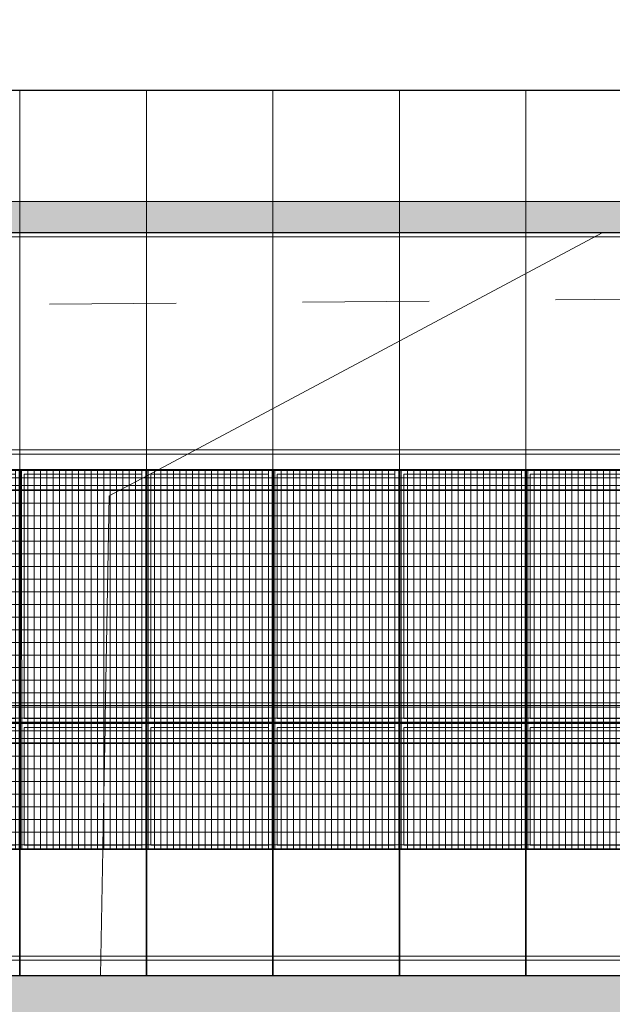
# Model space of a CAD drawing. Header units: metres. Extents: x -373759 to -373409, y 810976 to 811228.
# Tile 31 of 153: x -373649.38 to -373644.7, y 811109.66 to 811117.44. Entities that reach past the tile are written whole.
import ezdxf

# ---------------------------------------------------------------- set-up
doc = ezdxf.new("R2010")
doc.units = ezdxf.units.M
doc.header["$XCLIPFRAME"] = 2
doc.linetypes.add('TRAÇO 1mm', pattern=[2, 1, -1])
for name, color, linetype, lineweight, true_color in [('A-DETL', 7, 'Continuous', 5, 0x00a600), ('BASE ALAMEDA JULIO MULLER 1_explodidoR01_dwg', 7, 'Continuous', 5, 0x767676), ('Curva_Intermediária', 7, 'Continuous', 9, 0x656565)]:
    doc.layers.add(name, color=color, linetype=linetype, lineweight=lineweight, true_color=true_color)
for name, color, linetype, lineweight in [('A-FLOR', 7, 'Continuous', 5), ('A-FLOR-PATT', 7, 'Continuous', 5), ('A-GENM', 7, 'Continuous', 5), ('I-WALL', 7, 'Continuous', 5)]:
    doc.layers.add(name, color=color, linetype=linetype, lineweight=lineweight)
picture_1 = doc.add_image_def('image1.jpg', size_in_pixel=(999, 584))

# ---------------------------------------------------------------- blocks, each defined once
blk = doc.blocks.new('BASE ALAMEDA JULIO MULLER 1_explodidoR01_dwg-478056-PISTA INFERIOR PARTE 1')
at = {"layer": 'Curva_Intermediária', "color": 9, "lineweight": 5, "true_color": 0xc0c0c0}
for p, q in [((-18278.8, 895366.2), (-22160.9, 894523.3)), ((-22308, 894491.4), (-22594.5, 894429.2)), ((-22275.3, 894498.5), (-22308, 894491.4)), ((-22171.3, 894521.1), (-22264.2, 894500.9)), ((-22167.1, 894522), (-22171.3, 894521.1)), ((-22160.9, 894523.3), (-22166.1, 894522.2)), ((-22594.5, 894429.2), (-23104.7, 892745.9)), ((-23116.3, 892707.6), (-23125, 892678.9)), ((-23104.7, 892745.9), (-23113.4, 892717.1)), ((-23125, 892678.9), (-23394.8, 891788.7)), ((-23404.9, 891755.2), (-23694.3, 890800.4)), ((-23394.8, 891788.7), (-23404.4, 891756.8))]:
    blk.add_line(p, q, dxfattribs=at)
blk = doc.blocks.new('_EST_ PLACA PISO ESTRUTURAL BORDA - _EST_ PLACA PISO ESTRUTURAL BORDA-V31-PISTA INFERIOR PARTE 1')
at = {"layer": 'A-GENM', "color": 253, "true_color": 0xaaaaaa}
for p, q in [((-1000, 500), (-1000, -500)), ((1997.5, 500), (-997.5, 500)), ((-997.5, 500), (1997.5, 500)), ((-997.5, 500), (-997.5, -500)), ((-997.5, 500), (-997.5, -500)), ((-997.5, 500), (1997.5, 500)), ((-875.8, 500), (-997.5, 500)), ((-997.5, -500), (-997.5, 500)), ((-997.5, 500), (-997.5, -500)), ((-842.5, 500), (-875.8, 500)), ((-875.8, 500), (-875.8, -500)), ((842.5, 500), (-842.5, 500)), ((-842.5, -500), (-842.5, 500)), ((875.8, 500), (842.5, 500)), ((842.5, 500), (842.5, -500)), ((1997.5, 500), (875.8, 500)), ((875.8, 500), (875.8, -500)), ((1997.5, -500), (1997.5, 500)), ((1997.5, 500), (1997.5, -500)), ((1997.5, 500), (1997.5, -500)), ((1997.5, 500), (1997.5, -500)), ((2000, 500), (2000, -500)), ((1997.5, -500), (-997.5, -500)), ((-997.5, -500), (1997.5, -500)), ((-997.5, -500), (-875.8, -500)), ((1997.5, -500), (-997.5, -500)), ((-875.8, -500), (-842.5, -500)), ((-842.5, -500), (842.5, -500)), ((842.5, -500), (875.8, -500)), ((875.8, -500), (1997.5, -500))]:
    blk.add_line(p, q, dxfattribs=at)
blk = doc.blocks.new('_EST_ PLACA PISO ESTRUTURAL MEIO - _EST_ PLACA PISO ESTRUTURAL MEIO-V40-PISTA INFERIOR PARTE 1')
at = {"layer": 'A-GENM', "color": 253, "true_color": 0xaaaaaa}
for p, q in [((-1000, -500), (-1000, 500)), ((-997.5, 500), (997.5, 500)), ((-875.8, 500), (-997.5, 500)), ((997.5, 497.5), (-997.5, 497.5)), ((-997.5, 497.5), (997.5, 497.5)), ((-997.5, 497.5), (-997.5, -497.5)), ((-997.5, 497.5), (-997.5, -497.5)), ((-997.5, -497.5), (-997.5, 497.5)), ((-997.5, 497.5), (-997.5, -497.5)), ((-842.5, 500), (-875.8, 500)), ((-875.8, 493.2), (-875.8, 465)), ((842.5, 500), (-842.5, 500)), ((-842.5, 465), (-842.5, 492.7)), ((875.8, 500), (842.5, 500)), ((842.5, 495), (842.5, 466.9)), ((997.5, 500), (875.8, 500)), ((875.8, 495), (875.8, 466.4)), ((997.5, -497.5), (997.5, 497.5)), ((997.5, 497.5), (997.5, -497.5)), ((997.5, 497.5), (997.5, -497.5)), ((997.5, 497.5), (997.5, -497.5)), ((1000, -500), (1000, 500)), ((-875.8, 465), (-875.8, -465)), ((-842.5, -465), (-842.5, 465)), ((842.5, 465), (842.5, -465)), ((875.8, 465), (875.8, -465)), ((-875.8, -465), (-875.8, -493.2)), ((-842.5, -492.7), (-842.5, -465)), ((842.5, -466.9), (842.5, -495)), ((875.8, -466.4), (875.8, -495)), ((997.5, -497.5), (-997.5, -497.5)), ((-997.5, -497.5), (997.5, -497.5)), ((-997.5, -500), (-875.8, -500)), ((997.5, -500), (-997.5, -500)), ((-875.8, -500), (-842.5, -500)), ((-842.5, -500), (842.5, -500)), ((842.5, -500), (875.8, -500)), ((875.8, -500), (997.5, -500))]:
    blk.add_line(p, q, dxfattribs=at)
blk = doc.blocks.new('_EST_ PLACA PISO ESTRUTURAL MEIO - _EST_ PLACA PISO ESTRUTURAL MEIO-V41-PISTA INFERIOR PARTE 1')
at = {"layer": 'A-GENM', "color": 253, "true_color": 0xaaaaaa}
for p, q in [((-1000, 500), (-1000, -500)), ((-997.5, 500), (0, 500)), ((-875.8, 500), (-997.5, 500)), ((-2.5, 497.5), (-997.5, 497.5)), ((-997.5, 497.5), (-2.5, 497.5)), ((-997.5, 497.5), (-997.5, -497.5)), ((-997.5, 497.5), (-997.5, -497.5)), ((-997.5, -497.5), (-997.5, 497.5)), ((-997.5, 497.5), (-997.5, -497.5)), ((-842.5, 500), (-875.8, 500)), ((-875.8, 495), (-875.8, 467.8)), ((0, 500), (-842.5, 500)), ((-842.5, 465), (-842.5, 495)), ((0, 500), (997.5, 500)), ((842.5, 500), (0, 500)), ((997.5, 497.5), (0, 497.5)), ((0, 497.5), (997.5, 497.5)), ((875.8, 500), (842.5, 500)), ((842.5, 497.5), (842.5, -497.5)), ((997.5, 500), (875.8, 500)), ((875.8, 497.5), (875.8, -497.5)), ((997.5, -497.5), (997.5, 497.5)), ((997.5, 497.5), (997.5, -497.5)), ((997.5, 497.5), (997.5, -497.5)), ((997.5, 497.5), (997.5, -497.5)), ((1000, 500), (1000, -500)), ((-875.8, 465), (-875.8, -465)), ((-842.5, -465), (-842.5, 465)), ((-842.5, -495), (-842.5, -465)), ((-2.5, -497.5), (-997.5, -497.5)), ((-997.5, -497.5), (-2.5, -497.5)), ((-997.5, -500), (-875.8, -500)), ((0, -500), (-997.5, -500)), ((-875.8, -467.8), (-875.8, -495)), ((-875.8, -500), (-842.5, -500)), ((-842.5, -500), (0, -500)), ((997.5, -497.5), (0, -497.5)), ((0, -497.5), (997.5, -497.5)), ((0, -500), (842.5, -500)), ((997.5, -500), (0, -500)), ((842.5, -500), (875.8, -500)), ((875.8, -500), (997.5, -500))]:
    blk.add_line(p, q, dxfattribs=at)
blk = doc.blocks.new('_EST_ PLACA PISO ESTRUTURAL MEIO - _EST_ PLACA PISO ESTRUTURAL MEIO-V42-PISTA INFERIOR PARTE 1')
at = {"layer": 'A-GENM', "color": 253, "true_color": 0xaaaaaa}
for p, q in [((-1000, -500), (-1000, 500)), ((-997.5, 500), (997.5, 500)), ((-875.8, 500), (-997.5, 500)), ((997.5, 497.5), (-997.5, 497.5)), ((-997.5, 497.5), (997.5, 497.5)), ((-997.5, 497.5), (-997.5, -497.5)), ((-997.5, 497.5), (-997.5, -497.5)), ((-997.5, -497.5), (-997.5, 497.5)), ((-997.5, 497.5), (-997.5, -497.5)), ((-842.5, 500), (-875.8, 500)), ((-875.8, 493.2), (-875.8, 465)), ((842.5, 500), (-842.5, 500)), ((-842.5, 465), (-842.5, 492.7)), ((875.8, 500), (842.5, 500)), ((842.5, 495), (842.5, 466.9)), ((997.5, 500), (875.8, 500)), ((875.8, 495), (875.8, 466.4)), ((997.5, -497.5), (997.5, 497.5)), ((997.5, 497.5), (997.5, -497.5)), ((997.5, 497.5), (997.5, -497.5)), ((997.5, 497.5), (997.5, -497.5)), ((1000, -500), (1000, 500)), ((-875.8, 465), (-875.8, -465)), ((-842.5, -465), (-842.5, 465)), ((842.5, 465), (842.5, -465)), ((875.8, 465), (875.8, -465)), ((-875.8, -465), (-875.8, -493.2)), ((-842.5, -492.7), (-842.5, -465)), ((842.5, -466.9), (842.5, -495)), ((875.8, -466.4), (875.8, -495)), ((997.5, -497.5), (-997.5, -497.5)), ((-997.5, -497.5), (997.5, -497.5)), ((-997.5, -500), (-875.8, -500)), ((997.5, -500), (-997.5, -500)), ((-875.8, -500), (-842.5, -500)), ((-842.5, -500), (842.5, -500)), ((842.5, -500), (875.8, -500)), ((875.8, -500), (997.5, -500))]:
    blk.add_line(p, q, dxfattribs=at)
blk = doc.blocks.new('_EST_ PLACA PISO ESTRUTURAL MEIO - _EST_ PLACA PISO ESTRUTURAL MEIO-V43-PISTA INFERIOR PARTE 1')
at = {"layer": 'A-GENM', "color": 253, "true_color": 0xaaaaaa}
for p, q in [((-1000, 500), (-1000, -500)), ((-997.5, 500), (0, 500)), ((-875.8, 500), (-997.5, 500)), ((-2.5, 497.5), (-997.5, 497.5)), ((-997.5, 497.5), (-2.5, 497.5)), ((-997.5, 497.5), (-997.5, -497.5)), ((-997.5, 497.5), (-997.5, -497.5)), ((-997.5, -497.5), (-997.5, 497.5)), ((-997.5, 497.5), (-997.5, -497.5)), ((-842.5, 500), (-875.8, 500)), ((-875.8, 495), (-875.8, 467.8)), ((0, 500), (-842.5, 500)), ((-842.5, 465), (-842.5, 495)), ((0, 500), (997.5, 500)), ((842.5, 500), (0, 500)), ((997.5, 497.5), (0, 497.5)), ((0, 497.5), (997.5, 497.5)), ((875.8, 500), (842.5, 500)), ((842.5, 497.5), (842.5, -497.5)), ((997.5, 500), (875.8, 500)), ((875.8, 497.5), (875.8, -497.5)), ((997.5, -497.5), (997.5, 497.5)), ((997.5, 497.5), (997.5, -497.5)), ((997.5, 497.5), (997.5, -497.5)), ((997.5, 497.5), (997.5, -497.5)), ((1000, 500), (1000, -500)), ((-875.8, 465), (-875.8, -465)), ((-842.5, -465), (-842.5, 465)), ((-842.5, -495), (-842.5, -465)), ((-2.5, -497.5), (-997.5, -497.5)), ((-997.5, -497.5), (-2.5, -497.5)), ((-997.5, -500), (-875.8, -500)), ((0, -500), (-997.5, -500)), ((-875.8, -467.8), (-875.8, -495)), ((-875.8, -500), (-842.5, -500)), ((-842.5, -500), (0, -500)), ((997.5, -497.5), (0, -497.5)), ((0, -497.5), (997.5, -497.5)), ((0, -500), (842.5, -500)), ((997.5, -500), (0, -500)), ((842.5, -500), (875.8, -500)), ((875.8, -500), (997.5, -500))]:
    blk.add_line(p, q, dxfattribs=at)
blk = doc.blocks.new('_EST_ PLACA PISO ESTRUTURAL MEIO - _EST_ PLACA PISO ESTRUTURAL MEIO-V44-PISTA INFERIOR PARTE 1')
at = {"layer": 'A-GENM', "color": 253, "true_color": 0xaaaaaa}
for p, q in [((-1000, -500), (-1000, 500)), ((-997.5, 500), (997.5, 500)), ((-875.8, 500), (-997.5, 500)), ((997.5, 497.5), (-997.5, 497.5)), ((-997.5, 497.5), (997.5, 497.5)), ((-997.5, 497.5), (-997.5, -497.5)), ((-997.5, 497.5), (-997.5, -497.5)), ((-997.5, -497.5), (-997.5, 497.5)), ((-997.5, 497.5), (-997.5, -497.5)), ((-842.5, 500), (-875.8, 500)), ((-875.8, 493.2), (-875.8, 465)), ((842.5, 500), (-842.5, 500)), ((-842.5, 465), (-842.5, 492.7)), ((875.8, 500), (842.5, 500)), ((842.5, 495), (842.5, 466.9)), ((997.5, 500), (875.8, 500)), ((875.8, 495), (875.8, 466.4)), ((997.5, -497.5), (997.5, 497.5)), ((997.5, 497.5), (997.5, -497.5)), ((997.5, 497.5), (997.5, -497.5)), ((997.5, 497.5), (997.5, -497.5)), ((1000, -500), (1000, 500)), ((-875.8, 465), (-875.8, -465)), ((-842.5, -465), (-842.5, 465)), ((842.5, 465), (842.5, -465)), ((875.8, 465), (875.8, -465)), ((-875.8, -465), (-875.8, -493.2)), ((-842.5, -492.7), (-842.5, -465)), ((842.5, -466.9), (842.5, -495)), ((875.8, -466.4), (875.8, -495)), ((997.5, -497.5), (-997.5, -497.5)), ((-997.5, -497.5), (997.5, -497.5)), ((-997.5, -500), (-875.8, -500)), ((997.5, -500), (-997.5, -500)), ((-875.8, -500), (-842.5, -500)), ((-842.5, -500), (842.5, -500)), ((842.5, -500), (875.8, -500)), ((875.8, -500), (997.5, -500))]:
    blk.add_line(p, q, dxfattribs=at)
blk = doc.blocks.new('_EST_ PLACA PISO ESTRUTURAL MEIO - _EST_ PLACA PISO ESTRUTURAL MEIO-V45-PISTA INFERIOR PARTE 1')
at = {"layer": 'A-GENM', "color": 253, "true_color": 0xaaaaaa}
for p, q in [((-1000, 500), (-1000, -500)), ((-997.5, 500), (0, 500)), ((-875.8, 500), (-997.5, 500)), ((-2.5, 497.5), (-997.5, 497.5)), ((-997.5, 497.5), (-2.5, 497.5)), ((-997.5, 497.5), (-997.5, -497.5)), ((-997.5, 497.5), (-997.5, -497.5)), ((-997.5, -497.5), (-997.5, 497.5)), ((-997.5, 497.5), (-997.5, -497.5)), ((-842.5, 500), (-875.8, 500)), ((-875.8, 495), (-875.8, 467.8)), ((0, 500), (-842.5, 500)), ((-842.5, 465), (-842.5, 495)), ((0, 500), (997.5, 500)), ((842.5, 500), (0, 500)), ((997.5, 497.5), (0, 497.5)), ((0, 497.5), (997.5, 497.5)), ((875.8, 500), (842.5, 500)), ((842.5, 497.5), (842.5, -497.5)), ((997.5, 500), (875.8, 500)), ((875.8, 497.5), (875.8, -497.5)), ((997.5, -497.5), (997.5, 497.5)), ((997.5, 497.5), (997.5, -497.5)), ((997.5, 497.5), (997.5, -497.5)), ((997.5, 497.5), (997.5, -497.5)), ((1000, 500), (1000, -500)), ((-875.8, 465), (-875.8, -465)), ((-842.5, -465), (-842.5, 465)), ((-842.5, -495), (-842.5, -465)), ((-2.5, -497.5), (-997.5, -497.5)), ((-997.5, -497.5), (-2.5, -497.5)), ((-997.5, -500), (-875.8, -500)), ((0, -500), (-997.5, -500)), ((-875.8, -467.8), (-875.8, -495)), ((-875.8, -500), (-842.5, -500)), ((-842.5, -500), (0, -500)), ((997.5, -497.5), (0, -497.5)), ((0, -497.5), (997.5, -497.5)), ((0, -500), (842.5, -500)), ((997.5, -500), (0, -500)), ((842.5, -500), (875.8, -500)), ((875.8, -500), (997.5, -500))]:
    blk.add_line(p, q, dxfattribs=at)
blk = doc.blocks.new('_EST_ PLACA PISO ESTRUTURAL MEIO - _EST_ PLACA PISO ESTRUTURAL MEIO-V46-PISTA INFERIOR PARTE 1')
at = {"layer": 'A-GENM', "color": 253, "true_color": 0xaaaaaa}
for p, q in [((-1000, -500), (-1000, 500)), ((-997.5, 500), (997.5, 500)), ((-875.8, 500), (-997.5, 500)), ((997.5, 497.5), (-997.5, 497.5)), ((-997.5, 497.5), (997.5, 497.5)), ((-997.5, 497.5), (-997.5, -497.5)), ((-997.5, 497.5), (-997.5, -497.5)), ((-997.5, -497.5), (-997.5, 497.5)), ((-997.5, 497.5), (-997.5, -497.5)), ((-842.5, 500), (-875.8, 500)), ((-875.8, 493.2), (-875.8, 465)), ((842.5, 500), (-842.5, 500)), ((-842.5, 465), (-842.5, 492.7)), ((875.8, 500), (842.5, 500)), ((842.5, 495), (842.5, 466.9)), ((997.5, 500), (875.8, 500)), ((875.8, 495), (875.8, 466.4)), ((997.5, -497.5), (997.5, 497.5)), ((997.5, 497.5), (997.5, -497.5)), ((997.5, 497.5), (997.5, -497.5)), ((997.5, 497.5), (997.5, -497.5)), ((1000, -500), (1000, 500)), ((-875.8, 465), (-875.8, -465)), ((-842.5, -465), (-842.5, 465)), ((842.5, 465), (842.5, -465)), ((875.8, 465), (875.8, -465)), ((-875.8, -465), (-875.8, -493.2)), ((-842.5, -492.7), (-842.5, -465)), ((842.5, -466.9), (842.5, -495)), ((875.8, -466.4), (875.8, -495)), ((997.5, -497.5), (-997.5, -497.5)), ((-997.5, -497.5), (997.5, -497.5)), ((-997.5, -500), (-875.8, -500)), ((997.5, -500), (-997.5, -500)), ((-875.8, -500), (-842.5, -500)), ((-842.5, -500), (842.5, -500)), ((842.5, -500), (875.8, -500)), ((875.8, -500), (997.5, -500))]:
    blk.add_line(p, q, dxfattribs=at)
blk = doc.blocks.new('_EST_ PLACA PISO ESTRUTURAL MEIO - _EST_ PLACA PISO ESTRUTURAL MEIO-V47-PISTA INFERIOR PARTE 1')
at = {"layer": 'A-GENM', "color": 253, "true_color": 0xaaaaaa}
for p, q in [((-1000, 500), (-1000, -500)), ((-997.5, 500), (0, 500)), ((-875.8, 500), (-997.5, 500)), ((-2.5, 497.5), (-997.5, 497.5)), ((-997.5, 497.5), (-2.5, 497.5)), ((-997.5, 497.5), (-997.5, -497.5)), ((-997.5, 497.5), (-997.5, -497.5)), ((-997.5, -497.5), (-997.5, 497.5)), ((-997.5, 497.5), (-997.5, -497.5)), ((-842.5, 500), (-875.8, 500)), ((-875.8, 495), (-875.8, 467.8)), ((0, 500), (-842.5, 500)), ((-842.5, 465), (-842.5, 495)), ((0, 500), (997.5, 500)), ((842.5, 500), (0, 500)), ((997.5, 497.5), (0, 497.5)), ((0, 497.5), (997.5, 497.5)), ((875.8, 500), (842.5, 500)), ((842.5, 497.5), (842.5, -497.5)), ((997.5, 500), (875.8, 500)), ((875.8, 497.5), (875.8, -497.5)), ((997.5, -497.5), (997.5, 497.5)), ((997.5, 497.5), (997.5, -497.5)), ((997.5, 497.5), (997.5, -497.5)), ((997.5, 497.5), (997.5, -497.5)), ((1000, 500), (1000, -500)), ((-875.8, 465), (-875.8, -465)), ((-842.5, -465), (-842.5, 465)), ((-842.5, -495), (-842.5, -465)), ((-2.5, -497.5), (-997.5, -497.5)), ((-997.5, -497.5), (-2.5, -497.5)), ((-997.5, -500), (-875.8, -500)), ((0, -500), (-997.5, -500)), ((-875.8, -467.8), (-875.8, -495)), ((-875.8, -500), (-842.5, -500)), ((-842.5, -500), (0, -500)), ((997.5, -497.5), (0, -497.5)), ((0, -497.5), (997.5, -497.5)), ((0, -500), (842.5, -500)), ((997.5, -500), (0, -500)), ((842.5, -500), (875.8, -500)), ((875.8, -500), (997.5, -500))]:
    blk.add_line(p, q, dxfattribs=at)
blk = doc.blocks.new('_EST_ PLACA PISO ESTRUTURAL MEIO - _EST_ PLACA PISO ESTRUTURAL MEIO-V48-PISTA INFERIOR PARTE 1')
at = {"layer": 'A-GENM', "color": 253, "true_color": 0xaaaaaa}
for p, q in [((-1000, -500), (-1000, 500)), ((-997.5, 500), (997.5, 500)), ((-875.8, 500), (-997.5, 500)), ((997.5, 497.5), (-997.5, 497.5)), ((-997.5, 497.5), (997.5, 497.5)), ((-997.5, 497.5), (-997.5, -497.5)), ((-997.5, 497.5), (-997.5, -497.5)), ((-997.5, -497.5), (-997.5, 497.5)), ((-997.5, 497.5), (-997.5, -497.5)), ((-842.5, 500), (-875.8, 500)), ((-875.8, 493.2), (-875.8, 465)), ((842.5, 500), (-842.5, 500)), ((-842.5, 465), (-842.5, 492.7)), ((875.8, 500), (842.5, 500)), ((842.5, 495), (842.5, 466.9)), ((997.5, 500), (875.8, 500)), ((875.8, 495), (875.8, 466.4)), ((997.5, -497.5), (997.5, 497.5)), ((997.5, 497.5), (997.5, -497.5)), ((997.5, 497.5), (997.5, -497.5)), ((997.5, 497.5), (997.5, -497.5)), ((1000, -500), (1000, 500)), ((-875.8, 465), (-875.8, -465)), ((-842.5, -465), (-842.5, 465)), ((842.5, 465), (842.5, -465)), ((875.8, 465), (875.8, -465)), ((-875.8, -465), (-875.8, -493.2)), ((-842.5, -492.7), (-842.5, -465)), ((842.5, -466.9), (842.5, -495)), ((875.8, -466.4), (875.8, -495)), ((997.5, -497.5), (-997.5, -497.5)), ((-997.5, -497.5), (997.5, -497.5)), ((-997.5, -500), (-875.8, -500)), ((997.5, -500), (-997.5, -500)), ((-875.8, -500), (-842.5, -500)), ((-842.5, -500), (842.5, -500)), ((842.5, -500), (875.8, -500)), ((875.8, -500), (997.5, -500))]:
    blk.add_line(p, q, dxfattribs=at)
blk = doc.blocks.new('_EST_ PLACA PISO ESTRUTURAL MEIO - _EST_ PLACA PISO ESTRUTURAL MEIO-V49-PISTA INFERIOR PARTE 1')
at = {"layer": 'A-GENM', "color": 253, "true_color": 0xaaaaaa}
for p, q in [((-1000, 500), (-1000, -500)), ((-997.5, 500), (0, 500)), ((-875.8, 500), (-997.5, 500)), ((-2.5, 497.5), (-997.5, 497.5)), ((-997.5, 497.5), (-2.5, 497.5)), ((-997.5, 497.5), (-997.5, -497.5)), ((-997.5, 497.5), (-997.5, -497.5)), ((-997.5, -497.5), (-997.5, 497.5)), ((-997.5, 497.5), (-997.5, -497.5)), ((-842.5, 500), (-875.8, 500)), ((-875.8, 495), (-875.8, 467.8)), ((0, 500), (-842.5, 500)), ((-842.5, 465), (-842.5, 495)), ((0, 500), (997.5, 500)), ((842.5, 500), (0, 500)), ((997.5, 497.5), (0, 497.5)), ((0, 497.5), (997.5, 497.5)), ((875.8, 500), (842.5, 500)), ((842.5, 497.5), (842.5, -497.5)), ((997.5, 500), (875.8, 500)), ((875.8, 497.5), (875.8, -497.5)), ((997.5, -497.5), (997.5, 497.5)), ((997.5, 497.5), (997.5, -497.5)), ((997.5, 497.5), (997.5, -497.5)), ((997.5, 497.5), (997.5, -497.5)), ((1000, 500), (1000, -500)), ((-875.8, 465), (-875.8, -465)), ((-842.5, -465), (-842.5, 465)), ((-842.5, -495), (-842.5, -465)), ((-2.5, -497.5), (-997.5, -497.5)), ((-997.5, -497.5), (-2.5, -497.5)), ((-997.5, -500), (-875.8, -500)), ((0, -500), (-997.5, -500)), ((-875.8, -467.8), (-875.8, -495)), ((-875.8, -500), (-842.5, -500)), ((-842.5, -500), (0, -500)), ((997.5, -497.5), (0, -497.5)), ((0, -497.5), (997.5, -497.5)), ((0, -500), (842.5, -500)), ((997.5, -500), (0, -500)), ((842.5, -500), (875.8, -500)), ((875.8, -500), (997.5, -500))]:
    blk.add_line(p, q, dxfattribs=at)
blk = doc.blocks.new('_EST_ PLACA PISO ESTRUTURAL MEIO - _EST_ PLACA PISO ESTRUTURAL MEIO-V50-PISTA INFERIOR PARTE 1')
at = {"layer": 'A-GENM', "color": 253, "true_color": 0xaaaaaa}
for p, q in [((-1000, -500), (-1000, 500)), ((-997.5, 500), (997.5, 500)), ((-875.8, 500), (-997.5, 500)), ((997.5, 497.5), (-997.5, 497.5)), ((-997.5, 497.5), (997.5, 497.5)), ((-997.5, 497.5), (-997.5, -497.5)), ((-997.5, 497.5), (-997.5, -497.5)), ((-997.5, -497.5), (-997.5, 497.5)), ((-997.5, 497.5), (-997.5, -497.5)), ((-842.5, 500), (-875.8, 500)), ((-875.8, 493.2), (-875.8, 465)), ((842.5, 500), (-842.5, 500)), ((-842.5, 465), (-842.5, 492.7)), ((875.8, 500), (842.5, 500)), ((842.5, 495), (842.5, 466.9)), ((997.5, 500), (875.8, 500)), ((875.8, 495), (875.8, 466.4)), ((997.5, -497.5), (997.5, 497.5)), ((997.5, 497.5), (997.5, -497.5)), ((997.5, 497.5), (997.5, -497.5)), ((997.5, 497.5), (997.5, -497.5)), ((1000, -500), (1000, 500)), ((-875.8, 465), (-875.8, -465)), ((-842.5, -465), (-842.5, 465)), ((842.5, 465), (842.5, -465)), ((875.8, 465), (875.8, -465)), ((-875.8, -465), (-875.8, -493.2)), ((-842.5, -492.7), (-842.5, -465)), ((842.5, -466.9), (842.5, -495)), ((875.8, -466.4), (875.8, -495)), ((997.5, -497.5), (-997.5, -497.5)), ((-997.5, -497.5), (997.5, -497.5)), ((-997.5, -500), (-875.8, -500)), ((997.5, -500), (-997.5, -500)), ((-875.8, -500), (-842.5, -500)), ((-842.5, -500), (842.5, -500)), ((842.5, -500), (875.8, -500)), ((875.8, -500), (997.5, -500))]:
    blk.add_line(p, q, dxfattribs=at)
blk = doc.blocks.new('_EST_ PLACA PISO ESTRUTURAL MEIO - _EST_ PLACA PISO ESTRUTURAL MEIO-V51-PISTA INFERIOR PARTE 1')
at = {"layer": 'A-GENM', "color": 253, "true_color": 0xaaaaaa}
for p, q in [((-1000, 500), (-1000, -500)), ((-997.5, 500), (0, 500)), ((-875.8, 500), (-997.5, 500)), ((-2.5, 497.5), (-997.5, 497.5)), ((-997.5, 497.5), (-2.5, 497.5)), ((-997.5, 497.5), (-997.5, -497.5)), ((-997.5, 497.5), (-997.5, -497.5)), ((-997.5, -497.5), (-997.5, 497.5)), ((-997.5, 497.5), (-997.5, -497.5)), ((-842.5, 500), (-875.8, 500)), ((-875.8, 495), (-875.8, 467.8)), ((0, 500), (-842.5, 500)), ((-842.5, 465), (-842.5, 495)), ((0, 500), (997.5, 500)), ((842.5, 500), (0, 500)), ((997.5, 497.5), (0, 497.5)), ((0, 497.5), (997.5, 497.5)), ((875.8, 500), (842.5, 500)), ((842.5, 497.5), (842.5, -497.5)), ((997.5, 500), (875.8, 500)), ((875.8, 497.5), (875.8, -497.5)), ((997.5, -497.5), (997.5, 497.5)), ((997.5, 497.5), (997.5, -497.5)), ((997.5, 497.5), (997.5, -497.5)), ((997.5, 497.5), (997.5, -497.5)), ((1000, 500), (1000, -500)), ((-875.8, 465), (-875.8, -465)), ((-842.5, -465), (-842.5, 465)), ((-842.5, -495), (-842.5, -465)), ((-2.5, -497.5), (-997.5, -497.5)), ((-997.5, -497.5), (-2.5, -497.5)), ((-997.5, -500), (-875.8, -500)), ((0, -500), (-997.5, -500)), ((-875.8, -467.8), (-875.8, -495)), ((-875.8, -500), (-842.5, -500)), ((-842.5, -500), (0, -500)), ((997.5, -497.5), (0, -497.5)), ((0, -497.5), (997.5, -497.5)), ((0, -500), (842.5, -500)), ((997.5, -500), (0, -500)), ((842.5, -500), (875.8, -500)), ((875.8, -500), (997.5, -500))]:
    blk.add_line(p, q, dxfattribs=at)
blk = doc.blocks.new('_EME_ GRADEX PISO 3X1  - _EME_ GRADEX PISO 3X1 -V185-PISTA INFERIOR PARTE 1')
at = {"layer": 'A-GENM', "true_color": 0xaaaaaa}
h = blk.add_hatch(dxfattribs=at)
h.set_pattern_fill('FP_4', color=253, style=0, pattern_type=2)
h.set_pattern_definition([(90, (3125.54, -1874.46), (100, -6e-15), []), (0, (3125.54, -1874.46), (0, -50), [])])
h.paths.add_polyline_path([(0, 0), (3000, 0), (3000, 1000), (0, 1000), (0, 557.8)], flags=0)
at = {"layer": 'A-GENM', "color": 253, "true_color": 0xaaaaaa}
for p, q in [((0, 0), (0, 1000)), ((0, 1000), (2000, 1000)), ((2000, 1000), (0, 1000)), ((0, 1000), (0, 0)), ((0, 0), (0, 1000)), ((0, 1000), (3000, 1000)), ((3000, 1000), (0, 1000)), ((0, 1000), (0, 0)), ((5, 5), (5, 995)), ((5, 995), (1995, 995)), ((5, 995), (1995, 995)), ((5, 5), (5, 995)), ((1965, 965), (35, 965)), ((35, 965), (35, 35)), ((35, 35), (35, 965)), ((35, 965), (1965, 965)), ((1965, 35), (1965, 965)), ((1965, 965), (1965, 35)), ((1995, 995), (1995, 5)), ((1995, 995), (1995, 5)), ((2000, 1000), (2000, 0)), ((2000, 0), (2000, 1000)), ((2000, 0), (2000, 1000)), ((2000, 1000), (3000, 1000)), ((3000, 1000), (2000, 1000)), ((2000, 1000), (2000, 0)), ((2005, 5), (2005, 995)), ((2005, 995), (2995, 995)), ((2005, 995), (2995, 995)), ((2005, 5), (2005, 995)), ((2035, 965), (2035, 35)), ((2965, 965), (2035, 965)), ((2035, 965), (2965, 965)), ((2035, 35), (2035, 965)), ((2965, 35), (2965, 965)), ((2965, 965), (2965, 35)), ((2995, 995), (2995, 5)), ((2995, 995), (2995, 5)), ((3000, 1000), (3000, 0)), ((3000, 0), (3000, 1000)), ((3000, 1000), (3000, 0)), ((3000, 0), (3000, 1000)), ((2000, 0), (0, 0)), ((0, 0), (2000, 0)), ((3000, 0), (0, 0)), ((0, 0), (3000, 0)), ((1995, 5), (5, 5)), ((1995, 5), (5, 5)), ((35, 35), (1965, 35)), ((1965, 35), (35, 35)), ((3000, 0), (2000, 0)), ((2000, 0), (3000, 0)), ((2995, 5), (2005, 5)), ((2995, 5), (2005, 5)), ((2035, 35), (2965, 35)), ((2965, 35), (2035, 35))]:
    blk.add_line(p, q, dxfattribs=at)
blk = doc.blocks.new('_EME_ GRADEX PISO 3X1  - _EME_ GRADEX PISO 3X1 -3587918-PISTA INFERIOR PARTE 1')
at = {"layer": 'A-GENM', "true_color": 0xaaaaaa}
h = blk.add_hatch(dxfattribs=at)
h.set_pattern_fill('FP_1', color=253, style=0, pattern_type=2)
h.set_pattern_definition([(270, (3125.54, 1874.46), (100, 6e-15), []), (0, (3125.54, 1874.46), (0, 50), [])])
h.paths.add_polyline_path([(0, -1000), (3000, -1000), (3000, 0), (0, 0), (0, -502.1)], flags=0)
at = {"layer": 'A-GENM', "color": 253, "true_color": 0xaaaaaa}
for p, q in [((0, -1000), (0, 0)), ((0, 0), (2000, 0)), ((2000, 0), (0, 0)), ((0, 0), (0, -1000)), ((0, -1000), (0, 0)), ((0, 0), (3000, 0)), ((3000, 0), (0, 0)), ((0, 0), (0, -1000)), ((2000, 0), (2000, -1000)), ((2000, -1000), (2000, 0)), ((3000, 0), (3000, -1000)), ((3000, -1000), (3000, 0)), ((5, -5), (1995, -5)), ((5, -995), (5, -5)), ((5, -5), (1995, -5)), ((5, -995), (5, -5)), ((1965, -35), (35, -35)), ((35, -35), (35, -965)), ((35, -965), (35, -35)), ((35, -35), (1965, -35)), ((1965, -965), (1965, -35)), ((1965, -35), (1965, -965)), ((1995, -5), (1995, -995)), ((1995, -5), (1995, -995)), ((2000, -1000), (2000, 0)), ((2000, 0), (3000, 0)), ((3000, 0), (2000, 0)), ((2000, 0), (2000, -1000)), ((2005, -5), (2995, -5)), ((2005, -995), (2005, -5)), ((2005, -5), (2995, -5)), ((2005, -995), (2005, -5)), ((2965, -35), (2035, -35)), ((2035, -35), (2035, -965)), ((2035, -965), (2035, -35)), ((2035, -35), (2965, -35)), ((2965, -965), (2965, -35)), ((2965, -35), (2965, -965)), ((2995, -5), (2995, -995)), ((2995, -5), (2995, -995)), ((3000, 0), (3000, -1000)), ((3000, -1000), (3000, 0)), ((2000, -1000), (0, -1000)), ((0, -1000), (2000, -1000)), ((3000, -1000), (0, -1000)), ((0, -1000), (3000, -1000)), ((1995, -995), (5, -995)), ((1995, -995), (5, -995)), ((35, -965), (1965, -965)), ((1965, -965), (35, -965)), ((3000, -1000), (2000, -1000)), ((2000, -1000), (3000, -1000)), ((2995, -995), (2005, -995)), ((2995, -995), (2005, -995)), ((2035, -965), (2965, -965)), ((2965, -965), (2035, -965))]:
    blk.add_line(p, q, dxfattribs=at)

msp = doc.modelspace()

# ---------------------------------------------------------------- hatches: boundary and pattern name
at = {"layer": 'A-FLOR-PATT', "true_color": 0xff9191}
msp.add_hatch(color=21, dxfattribs=at).paths.add_polyline_path([(-373473.0921, 811079.2022), (-373472.52, 811081.1186), (-373565.7693, 811108.9896), (-373566.2673, 811109.1319), (-373566.7686, 811109.2621), (-373567.2729, 811109.3802), (-373567.7799, 811109.486), (-373568.2893, 811109.5795), (-373568.8008, 811109.6606), (-373569.3142, 811109.7294), (-373569.829, 811109.7857), (-373570.3451, 811109.8295), (-373570.8621, 811109.8608), (-373571.3797, 811109.8796), (-373571.8975, 811109.8859), (-373707.604, 811109.8866), (-373707.9405, 811109.8929), (-373708.277, 811109.9118), (-373708.6127, 811109.9434), (-373708.9471, 811109.9875), (-373709.2795, 811110.0441), (-373709.6096, 811110.1131), (-373709.9825, 811110.2076), (-373710.2675, 811110.2902), (-373710.5812, 811110.3936), (-373710.8973, 811110.5112), (-373711.2091, 811110.6407), (-373711.5152, 811110.7814), (-373711.8164, 811110.9338), (-373712.1111, 811111.0971), (-373712.4459, 811111.3018), (-373712.6817, 811111.4565), (-373712.9568, 811111.6522), (-373713.2238, 811111.8577), (-373713.4832, 811112.0732), (-373713.7343, 811112.2983), (-373713.9769, 811112.5327), (-373714.2105, 811112.7759), (-373714.4348, 811113.0278), (-373714.6495, 811113.2878), (-373714.8543, 811113.5558), (-373715.0489, 811113.8312), (-373715.2721, 811114.1788), (-373715.4065, 811114.403), (-373715.569, 811114.6985), (-373715.7204, 811114.9999), (-373715.8603, 811115.3067), (-373715.9886, 811115.6186), (-373716.1052, 811115.9351), (-373716.2098, 811116.2557), (-373716.3023, 811116.58), (-373716.3826, 811116.9076), (-373716.4506, 811117.2379), (-373716.5061, 811117.5706), (-373716.5492, 811117.9051), (-373716.5815, 811118.2744), (-373716.6048, 811118.2745), (-373716.4874, 811155.5311), (-373718.4874, 811155.5311), (-373718.6028, 811118.9212), (-373718.5978, 811118.5529), (-373718.5805, 811118.185), (-373718.5508, 811117.8178), (-373718.5089, 811117.4518), (-373718.4547, 811117.0875), (-373718.3884, 811116.7252), (-373718.31, 811116.3652), (-373718.2196, 811116.0082), (-373718.1173, 811115.6543), (-373718.0031, 811115.3041), (-373717.8774, 811114.9579), (-373717.7401, 811114.6161), (-373717.5914, 811114.279), (-373717.4315, 811113.9472), (-373717.2606, 811113.6209), (-373717.0789, 811113.3005), (-373716.8866, 811112.9863), (-373716.6838, 811112.6788), (-373716.4709, 811112.3782), (-373716.248, 811112.085), (-373716.0154, 811111.7993), (-373715.7734, 811111.5216), (-373715.5222, 811111.2522), (-373715.2622, 811110.9913), (-373714.9851, 811110.7319), (-373714.7166, 811110.4964), (-373714.4317, 811110.2629), (-373714.1391, 811110.0391), (-373713.8393, 811109.8252), (-373713.5324, 811109.6215), (-373713.2188, 811109.4282), (-373712.899, 811109.2454), (-373712.5732, 811109.0735), (-373712.2419, 811108.9126), (-373711.9053, 811108.7629), (-373711.564, 811108.6245), (-373711.2181, 811108.4976), (-373710.8683, 811108.3824), (-373710.5147, 811108.279), (-373710.158, 811108.1874), (-373709.7983, 811108.1079), (-373709.4362, 811108.0404), (-373709.072, 811107.9851), (-373708.7062, 811107.942), (-373708.2768, 811107.9081), (-373707.9712, 811107.8927), (-373707.6029, 811107.8865), (-373571.8976, 811107.8859), (-373571.4281, 811107.8802), (-373570.9589, 811107.8631), (-373570.4902, 811107.8348), (-373570.0224, 811107.795), (-373569.5556, 811107.744), (-373569.0903, 811107.6817), (-373568.6266, 811107.6081), (-373568.1647, 811107.5233), (-373567.7051, 811107.4274), (-373567.248, 811107.3204), (-373566.7935, 811107.2024), (-373566.3421, 811107.0734), (-373476.303, 811080.1619)], flags=0)
at = {"layer": 'I-WALL', "true_color": 0x808080}
h = msp.add_hatch(color=8, dxfattribs=at)
h.paths.add_polyline_path([(-373594.3824, 811116.0061), (-373657.6679, 811116.0063), (-373657.6679, 811115.7563), (-373594.3824, 811115.7561)], flags=0)
h.paths.add_polyline_path([(-373593.3957, 811115.7561), (-373593.3957, 811116.0061), (-373594.3824, 811116.0061), (-373594.3824, 811115.7561)], flags=0)
h.paths.add_polyline_path([(-373626.7489, 811115.8812), (-373626.7489, 811115.8812), (-373626.3904, 811115.8812)], flags=0)
h.paths.add_polyline_path([(-373628.3824, 811115.8887), (-373628.3824, 811115.8887), (-373628.3824, 811116.0062)], flags=0)

# ---------------------------------------------------------------- linework, layer by layer
at = {"layer": 'A-DETL', "color": 40, "linetype": 'TRAÇO 1mm', "lineweight": 20, "true_color": 0xf5c00a}
msp.add_line((-373695.1453, 811114.7962), (-373597.0347, 811115.6413), dxfattribs=at)
at = {"layer": 'A-FLOR'}
msp.add_line((-373641.3824, 811109.8862), (-373649.3824, 811109.8863), dxfattribs=at)
at = {"layer": 'I-WALL'}
for p, q in [((-373655.3824, 811116.0063), (-373628.3824, 811116.0062)), ((-373628.3824, 811115.7562), (-373655.3824, 811115.7563))]:
    msp.add_line(p, q, dxfattribs=at)

# ---------------------------------------------------------------- block references
at = {"layer": 'A-GENM', "color": 253, "true_color": 0xaaaaaa}
for name, p, xscale, yscale, zscale, rotation in [('_EST_ PLACA PISO ESTRUTURAL BORDA - _EST_ PLACA PISO ESTRUTURAL BORDA-V31-PISTA INFERIOR PARTE 1', (-373649.8824, 811114.8838), 0.001000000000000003, 0.001000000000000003, 0.001000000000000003, 89.99971691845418), ('_EST_ PLACA PISO ESTRUTURAL BORDA - _EST_ PLACA PISO ESTRUTURAL BORDA-V31-PISTA INFERIOR PARTE 1', (-373648.8824, 811114.8838), 0.001000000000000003, 0.001000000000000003, 0.001000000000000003, 89.99971691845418), ('_EST_ PLACA PISO ESTRUTURAL BORDA - _EST_ PLACA PISO ESTRUTURAL BORDA-V31-PISTA INFERIOR PARTE 1', (-373647.8824, 811114.8838), 0.001000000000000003, 0.001000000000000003, 0.001000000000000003, 89.99971691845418), ('_EST_ PLACA PISO ESTRUTURAL BORDA - _EST_ PLACA PISO ESTRUTURAL BORDA-V31-PISTA INFERIOR PARTE 1', (-373646.8824, 811114.8838), 0.001000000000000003, 0.001000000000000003, 0.001000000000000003, 89.99971691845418), ('_EST_ PLACA PISO ESTRUTURAL BORDA - _EST_ PLACA PISO ESTRUTURAL BORDA-V31-PISTA INFERIOR PARTE 1', (-373645.8824, 811114.8838), 0.001000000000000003, 0.001000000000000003, 0.001000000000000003, 89.99971691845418), ('_EST_ PLACA PISO ESTRUTURAL BORDA - _EST_ PLACA PISO ESTRUTURAL BORDA-V31-PISTA INFERIOR PARTE 1', (-373644.8824, 811114.8838), 0.001000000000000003, 0.001000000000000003, 0.001000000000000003, 89.99971691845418), ('_EST_ PLACA PISO ESTRUTURAL MEIO - _EST_ PLACA PISO ESTRUTURAL MEIO-V40-PISTA INFERIOR PARTE 1', (-373649.8824, 811112.8838), 0.001000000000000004, 0.001000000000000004, 0.001000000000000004, 89.999716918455), ('_EME_ GRADEX PISO 3X1  - _EME_ GRADEX PISO 3X1 -V185-PISTA INFERIOR PARTE 1', (-373650.3824, 811113.8838), 0.001, 0.001, 0.001, 269.9997169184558), ('_EST_ PLACA PISO ESTRUTURAL MEIO - _EST_ PLACA PISO ESTRUTURAL MEIO-V42-PISTA INFERIOR PARTE 1', (-373648.8824, 811112.8838), 0.001000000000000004, 0.001000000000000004, 0.001000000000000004, 89.999716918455), ('_EME_ GRADEX PISO 3X1  - _EME_ GRADEX PISO 3X1 -3587918-PISTA INFERIOR PARTE 1', (-373648.3824, 811113.8838), 0.001, 0.001, 0.001, 269.9997169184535), ('_EST_ PLACA PISO ESTRUTURAL MEIO - _EST_ PLACA PISO ESTRUTURAL MEIO-V44-PISTA INFERIOR PARTE 1', (-373647.8824, 811112.8838), 0.001000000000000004, 0.001000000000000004, 0.001000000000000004, 89.999716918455), ('_EME_ GRADEX PISO 3X1  - _EME_ GRADEX PISO 3X1 -V185-PISTA INFERIOR PARTE 1', (-373648.3824, 811113.8838), 0.001, 0.001, 0.001, 269.9997169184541), ('_EST_ PLACA PISO ESTRUTURAL MEIO - _EST_ PLACA PISO ESTRUTURAL MEIO-V46-PISTA INFERIOR PARTE 1', (-373646.8824, 811112.8838), 0.001000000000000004, 0.001000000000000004, 0.001000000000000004, 89.999716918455), ('_EME_ GRADEX PISO 3X1  - _EME_ GRADEX PISO 3X1 -3587918-PISTA INFERIOR PARTE 1', (-373646.3824, 811113.8838), 0.001, 0.001, 0.001, 269.9997169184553), ('_EST_ PLACA PISO ESTRUTURAL MEIO - _EST_ PLACA PISO ESTRUTURAL MEIO-V48-PISTA INFERIOR PARTE 1', (-373645.8824, 811112.8838), 0.001000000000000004, 0.001000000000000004, 0.001000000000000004, 89.999716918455), ('_EME_ GRADEX PISO 3X1  - _EME_ GRADEX PISO 3X1 -V185-PISTA INFERIOR PARTE 1', (-373646.3824, 811113.8838), 0.001, 0.001, 0.001, 269.9997169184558), ('_EST_ PLACA PISO ESTRUTURAL MEIO - _EST_ PLACA PISO ESTRUTURAL MEIO-V50-PISTA INFERIOR PARTE 1', (-373644.8824, 811112.8838), 0.001000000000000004, 0.001000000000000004, 0.001000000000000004, 89.999716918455), ('_EME_ GRADEX PISO 3X1  - _EME_ GRADEX PISO 3X1 -3587918-PISTA INFERIOR PARTE 1', (-373644.3824, 811113.8838), 0.001, 0.001, 0.001, 269.9997169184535), ('_EST_ PLACA PISO ESTRUTURAL MEIO - _EST_ PLACA PISO ESTRUTURAL MEIO-V41-PISTA INFERIOR PARTE 1', (-373649.8824, 811110.8838), 0.001000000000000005, 0.001000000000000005, 0.001000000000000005, 269.9997169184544), ('_EST_ PLACA PISO ESTRUTURAL MEIO - _EST_ PLACA PISO ESTRUTURAL MEIO-V43-PISTA INFERIOR PARTE 1', (-373648.8824, 811110.8838), 0.001000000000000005, 0.001000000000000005, 0.001000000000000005, 269.9997169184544), ('_EST_ PLACA PISO ESTRUTURAL MEIO - _EST_ PLACA PISO ESTRUTURAL MEIO-V45-PISTA INFERIOR PARTE 1', (-373647.8824, 811110.8838), 0.001000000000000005, 0.001000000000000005, 0.001000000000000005, 269.9997169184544), ('_EST_ PLACA PISO ESTRUTURAL MEIO - _EST_ PLACA PISO ESTRUTURAL MEIO-V47-PISTA INFERIOR PARTE 1', (-373646.8824, 811110.8838), 0.001000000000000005, 0.001000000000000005, 0.001000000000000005, 269.9997169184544), ('_EST_ PLACA PISO ESTRUTURAL MEIO - _EST_ PLACA PISO ESTRUTURAL MEIO-V49-PISTA INFERIOR PARTE 1', (-373645.8824, 811110.8838), 0.001000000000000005, 0.001000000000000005, 0.001000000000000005, 269.9997169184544), ('_EST_ PLACA PISO ESTRUTURAL MEIO - _EST_ PLACA PISO ESTRUTURAL MEIO-V51-PISTA INFERIOR PARTE 1', (-373644.8824, 811110.8838), 0.001000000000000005, 0.001000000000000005, 0.001000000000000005, 269.9997169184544)]:
    msp.add_blockref(name, p, dxfattribs=dict(at, xscale=xscale, yscale=yscale, zscale=zscale, rotation=rotation))
at = {"layer": 'BASE ALAMEDA JULIO MULLER 1_explodidoR01_dwg', "color": 9, "true_color": 0xc0c0c0, "xscale": 0.0009999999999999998, "yscale": 0.0009999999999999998, "zscale": 0.0009999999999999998, "rotation": 15.8306522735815}
msp.add_blockref('BASE ALAMEDA JULIO MULLER 1_explodidoR01_dwg-478056-PISTA INFERIOR PARTE 1', (-373382.9422, 810259.3357), dxfattribs=at)

# ---------------------------------------------------------------- pictures from other files: only their frames are drawn
image = msp.add_image(picture_1, insert=(-373760.7975, 810990.6628), size_in_units=(351.8083, 205.6617))
image.set_boundary_path([(4.5384, 95.0127), (998.5, 423.3533)])
image.dxf.flags = 15

doc.saveas('drawing.dxf')
